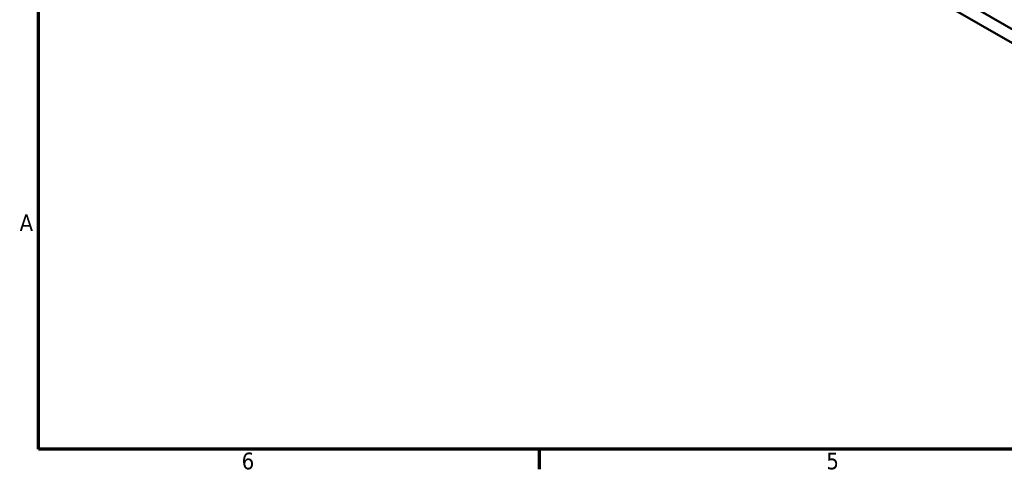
# Model space of a CAD drawing. Header units: millimetres. Extents: x 0 to 10500, y 0 to 7425.
# Tile 1 of 45: x 194 to 3143, y 190 to 1536. Entities that reach past the tile are written whole.
import ezdxf

# ---------------------------------------------------------------- set-up
doc = ezdxf.new("R2010")
doc.units = ezdxf.units.MM
doc.header["$LTSCALE"] = 25
doc.layers.add('Border (ISO)', color=7, linetype='Continuous', lineweight=70)
doc.layers.add('Visible (ISO)', color=7, linetype='Continuous', lineweight=50)
doc.styles.add('Label Text (ISO)', font='tahoma.ttf')

# ---------------------------------------------------------------- blocks, each defined once
blk = doc.blocks.new('Borders Default Border')
at = {"layer": 'Border (ISO)'}
blk.add_line((70, 10), (70, 7.6), dxfattribs=at)
at = {"layer": 'Border (ISO)', "flags": 128}
blk.add_lwpolyline([(10, 10), (10, 287), (410, 287), (410, 10), (10, 10)], dxfattribs=at)
at = {"layer": 'Border (ISO)', "char_height": 2, "attachment_point": 7, "style": 'Label Text (ISO)'}
for s, insert in [('A', (7.75, 36.12)), ('6', (34.36, 7.56)), ('5', (104.41, 7.56))]:
    blk.add_mtext(s, dxfattribs=dict(at, insert=insert))

msp = doc.modelspace()

# ---------------------------------------------------------------- linework, layer by layer
at = {"layer": 'Visible (ISO)'}
for p, q in [((4443.665, 769.775), (1289.968, 2590.563)), ((1289.968, 2549.738), (4443.665, 728.951))]:
    msp.add_line(p, q, dxfattribs=at)

# ---------------------------------------------------------------- block references
at = {"xscale": 25, "yscale": 25, "zscale": 25}
msp.add_blockref('Borders Default Border', (0, 0), dxfattribs=at)

doc.saveas('drawing.dxf')
